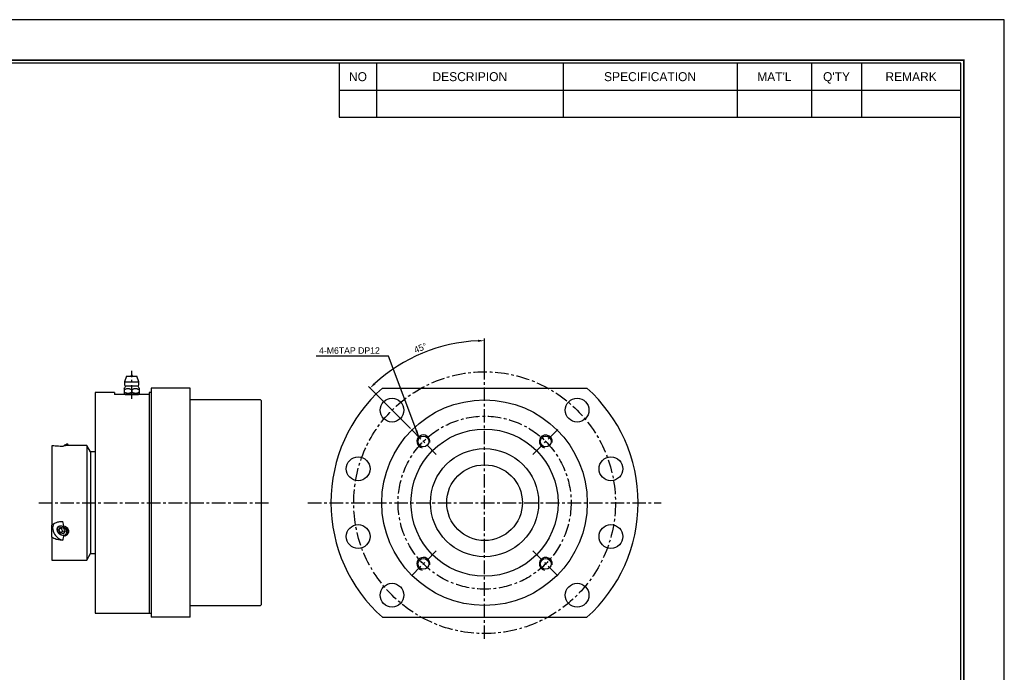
# Model space of a CAD drawing. Header units: millimetres. Extents: x -29 to 5648, y -387 to 3949.
# Tile 3 of 5: x 398 to 853, y 302 to 603. Entities that reach past the tile are written whole.
import ezdxf
from ezdxf.enums import TextEntityAlignment as Align

# ---------------------------------------------------------------- set-up
doc = ezdxf.new("R2010")
doc.units = ezdxf.units.MM
doc.linetypes.add('CENTER', pattern=[2, 1.25, -0.25, 0.25, -0.25])
doc.layers.get('0').update_dxf_attribs({"linetype": 'CONTINUOUS'})
doc.layers.get('Defpoints').update_dxf_attribs({"linetype": 'CONTINUOUS'})
for name, color, linetype in [('1', 1, 'CENTER'), ('5', 7, 'CONTINUOUS'), ('7', 7, 'CONTINUOUS'), ('center', 1, 'CENTER'), ('OUTLINE', 7, 'CONTINUOUS')]:
    doc.layers.add(name, color=color, linetype=linetype)
doc.dimstyles.new('3', dxfattribs={"dimtxt": 3, "dimasz": 3, "dimexe": 1, "dimexo": 0, "dimgap": 1, "dimtad": 1, "dimdec": 3, "dimzin": 11, "dimdsep": 46, "dimtxsty": 'Standard', "dimcen": 0, "dimclrd": 5, "dimclre": 5, "dimclrt": 3, "dimadec": 0, "dimazin": 0, "dimtfac": 0.6, "dimtdec": 3, "dimtmove": 0, "dimatfit": 3, "dimfxl": 1.25, "dimtolj": 1, "dimtzin": 11, "dimarcsym": 0})

# ---------------------------------------------------------------- blocks, each defined once
blk = doc.blocks.new('란표제')
at = {"layer": '7', "color": 0}
for p, q in [((386.1000000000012, 273), (0, 273)), ((386.1000000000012, 0), (386.1000000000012, 273))]:
    blk.add_line(p, q, dxfattribs=at)
at = {"layer": '7'}
for p, q in [((247.0000000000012, 263.9), (247.0000000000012, 252.6367999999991)), ((254.8000000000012, 263.9), (254.8000000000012, 252.6367999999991)), ((293.8000000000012, 263.9), (293.8000000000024, 252.6367999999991)), ((330.2000000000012, 263.9), (330.2000000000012, 252.6367999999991)), ((345.8000000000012, 263.9), (345.8000000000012, 252.6367999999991)), ((356.2000000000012, 263.9), (356.2, 252.6367999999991)), ((247.0000000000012, 258.2683999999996), (377.0000000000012, 258.2683999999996)), ((247.0000000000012, 252.6367999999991), (377.0000000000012, 252.6367999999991))]:
    blk.add_line(p, q, dxfattribs=at)
at = {"layer": '7', "const_width": 0.325}
blk.add_lwpolyline([(377.6500000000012, 8.450000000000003), (377.6500000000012, 264.55), (13, 264.55), (13, 8.450000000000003)], close=True, dxfattribs=at)
at = {"layer": '7'}
blk.add_lwpolyline([(377.0000000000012, 9.100000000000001), (377.0000000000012, 263.9), (13.65, 263.9), (13.65, 9.100000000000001)], close=True, dxfattribs=at)
at = {"layer": '5', "ltscale": 0.5}
for tag, p, height in [('TITLE', (308.3154340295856, 31.72766610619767), 3.25), ('도번', (326.5355284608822, 20.33516254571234), 3.25), ('SCALE', (329.9154015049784, 12.41825216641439), 1.56), ('DATE', (360.1258917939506, 12.36472741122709), 1.56)]:
    blk.add_attdef(tag, p, '', height=height, dxfattribs=at)
at = {"layer": '7'}
for s, p in [('NO', (250.9000000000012, 261.084200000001)), ('DESCRIPION', (274.3000000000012, 261.084200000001)), ('SPECIFICATION', (312.0000000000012, 261.084200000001)), ("MAT'L", (338.0000000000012, 261.084200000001)), ("Q'TY", (351.0000000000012, 261.084200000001)), ('REMARK', (366.6000000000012, 261.084200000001))]:
    blk.add_text(s, height=1.8772, dxfattribs=at).set_placement(p, align=Align.MIDDLE_CENTER)
for tag, p in [('필렛', (233.0250000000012, 14.16999999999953)), ('모따기', (233.0250000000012, 10.78999999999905))]:
    blk.add_attdef(tag, text='', height=1.495, dxfattribs=at).set_placement(p, align=Align.MIDDLE_LEFT)
blk = doc.blocks.new('*D3696')
at = {"color": 5, "lineweight": -2, "ltscale": 5}
for p, q in [((613.0045897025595, 443.0764504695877), (613.0045897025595, 455.962399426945)), ((578.7713574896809, 414.3096833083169), (559.3451210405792, 433.7359197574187))]:
    blk.add_line(p, q, dxfattribs=at)
blk.add_arc((613.0045897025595, 380.0764510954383), 74.88594833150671, 92.29547516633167, 132.7045248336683, dxfattribs=at)
at = {"color": 5}
for points in [[(610.0152068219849, 454.4024083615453), (609.9951763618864, 455.4022077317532), (613.0045897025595, 454.962399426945)], [(561.869212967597, 435.4677809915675), (562.5620142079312, 434.7466524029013), (560.0522278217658, 433.0288129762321)]]:
    blk.add_solid(points, dxfattribs=at)
at = {"layer": 'Defpoints', "color": 0}
for p in [(593.6226800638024, 452.4107226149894), (613.0045897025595, 443.0764504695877), (578.7713574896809, 414.3096833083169), (590.6692794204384, 402.4117613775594), (613.0045897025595, 317.076451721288)]:
    blk.add_point(p, dxfattribs=at)
at = {"color": 3, "ltscale": 5, "insert": (583.3749824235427, 451.6086508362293), "char_height": 3, "attachment_point": 5, "rotation": 22.499999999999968}
blk.add_mtext('\\A1;45%%d', dxfattribs=at)

msp = doc.modelspace()

# ---------------------------------------------------------------- linework, layer by layer
for p, q in [((447.5342351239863, 438.5764501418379), (446.6342351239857, 435.8764501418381)), ((447.5342351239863, 438.5764501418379), (452.3342351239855, 438.5764501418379)), ((449.5142351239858, 438.5764501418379), (450.354235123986, 438.5764501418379)), ((453.2342351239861, 435.8764501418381), (452.3342351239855, 438.5764501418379)), ((446.4342351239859, 432.8798239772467), (446.4342351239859, 430.5764501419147)), ((446.6342351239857, 435.8764501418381), (453.2342351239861, 435.8764501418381)), ((446.6342351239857, 435.8764501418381), (446.6342351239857, 434.5764501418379)), ((447.1342351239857, 434.0764501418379), (452.7342351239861, 434.0764501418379)), ((453.2342351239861, 434.5764501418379), (453.2342351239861, 435.8764501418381)), ((453.4342351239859, 430.5764501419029), (453.4342351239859, 432.8798239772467)), ((446.4342351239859, 430.5764501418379), (446.9342351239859, 430.0764501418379)), ((446.9342351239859, 430.0764501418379), (452.9342351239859, 430.0764501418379)), ((449.9342351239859, 432.2550075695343), (449.9342351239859, 431.1179020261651)), ((452.9342351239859, 430.0764501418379), (453.4342351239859, 430.5764501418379))]:
    msp.add_line(p, q)
at = {"ltscale": 5}
for p, q in [((476.9342365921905, 433.0764504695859), (458.9342373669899, 433.0764504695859)), ((432.9342367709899, 403.5764502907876), (432.9342367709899, 356.5764519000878)), ((476.9342365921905, 327.0764517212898), (458.9342373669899, 327.0764517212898))]:
    msp.add_line(p, q, dxfattribs=at)
for points in [[(446.4342351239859, 432.2550075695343), (446.7095374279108, 432.4104742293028), (446.9890520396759, 432.5554128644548), (447.1804721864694, 432.6439901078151), (447.3752261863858, 432.7225259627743), (447.5733150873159, 432.788141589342), (447.7774595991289, 432.8384507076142), (447.9843796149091, 432.8697464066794), (448.1274980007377, 432.8789349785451), (448.2709740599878, 432.8778464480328), (448.4139796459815, 432.8665207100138), (448.5852940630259, 432.8395638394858), (448.7548929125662, 432.7994587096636), (448.9220182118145, 432.7478813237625), (449.0910524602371, 432.6846830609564), (449.2576301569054, 432.61296261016), (449.4218609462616, 432.5344734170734), (449.6796643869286, 432.3990644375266), (449.9342351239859, 432.2550075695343)], [(449.9342351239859, 432.2550075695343), (450.2095374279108, 432.4104742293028), (450.4890520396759, 432.5554128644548), (450.6804721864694, 432.6439901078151), (450.8752261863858, 432.7225259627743), (451.0733150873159, 432.788141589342), (451.2774595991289, 432.8384507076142), (451.4843796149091, 432.8697464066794), (451.6274980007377, 432.8789349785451), (451.7709740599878, 432.8778464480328), (451.9139796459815, 432.8665207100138), (452.0852940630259, 432.8395638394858), (452.2548929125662, 432.7994587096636), (452.4220182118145, 432.7478813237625), (452.5910524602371, 432.6846830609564), (452.7576301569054, 432.61296261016), (452.9218609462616, 432.5344734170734), (453.1796643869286, 432.3990644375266), (453.4342351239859, 432.2550075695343)], [(449.9342351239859, 431.1179020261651), (449.7566787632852, 431.0193866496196), (449.5763233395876, 430.9279277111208), (449.3920145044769, 430.8440722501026), (449.2047521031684, 430.769498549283), (449.0096739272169, 430.7039186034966), (448.8118151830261, 430.6506832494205), (448.6088093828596, 430.6106403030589), (448.4040194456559, 430.5856390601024), (448.2643292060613, 430.5776777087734), (448.1244704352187, 430.5771304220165), (447.9835469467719, 430.5841190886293), (447.843046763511, 430.5985535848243), (447.6997590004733, 430.6208809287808), (447.5574610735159, 430.650494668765), (447.4153426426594, 430.6873060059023), (447.2746091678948, 430.7306567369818), (447.0600252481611, 430.8094289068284), (446.8479595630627, 430.9014764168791), (446.6397410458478, 431.004632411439), (446.4342351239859, 431.1179020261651)], [(453.4342351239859, 431.1179020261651), (453.2566787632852, 431.0193866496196), (453.0763233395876, 430.9279277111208), (452.8920145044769, 430.8440722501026), (452.7047521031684, 430.769498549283), (452.5096739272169, 430.7039186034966), (452.3118151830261, 430.6506832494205), (452.1088093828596, 430.6106403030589), (451.9040194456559, 430.5856390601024), (451.7643292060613, 430.5776777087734), (451.6244704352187, 430.5771304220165), (451.4835469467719, 430.5841190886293), (451.343046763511, 430.5985535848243), (451.1997590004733, 430.6208809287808), (451.0574610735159, 430.650494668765), (450.9153426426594, 430.6873060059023), (450.7746091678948, 430.7306567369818), (450.5600252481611, 430.8094289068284), (450.3479595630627, 430.9014764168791), (450.1397410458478, 431.004632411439), (449.9342351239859, 431.1179020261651)]]:
    msp.add_lwpolyline(points)
msp.add_circle((613.0045897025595, 380.0764510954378), 17.5, dxfattribs=at)
for centre, radius, start, end in [((449.9342351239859, 438.5764501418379), 0.3999999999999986, 0, 180), ((441.6399497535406, 436.4874309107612), 6.000000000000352, 323.0393618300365, 336.3073614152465), ((447.1342351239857, 434.5764501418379), 0.5000000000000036, 180, 270), ((452.7342351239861, 434.5764501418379), 0.5000000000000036, 270, 0), ((458.2285204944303, 436.4874309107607), 6.000000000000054, 203.6926385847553, 216.9608404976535)]:
    msp.add_arc(centre, radius, start, end)
at = {"color": 5, "ltscale": 5}
for centre, start, end in [((584.7203184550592, 408.3607223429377), 349.9999999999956, 260.0000000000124), ((641.2888609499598, 408.3607223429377), 349.9999999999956, 259.9999999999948), ((584.7203184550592, 351.792179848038), 349.9999999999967, 260.0000000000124), ((641.2888609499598, 351.792179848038), 349.9999999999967, 259.9999999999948)]:
    msp.add_arc(centre, 3, start, end, dxfattribs=at)
at = {"layer": '1', "ltscale": 5}
msp.add_line((449.9342351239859, 428.0764501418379), (449.9342351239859, 440.976450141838), dxfattribs=at)
at = {"layer": 'center', "ltscale": 5}
for p, q in [((613.0045897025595, 317.076451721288), (613.0045897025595, 443.0764504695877)), ((590.6692794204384, 402.4117613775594), (578.7713574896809, 414.3096833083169)), ((635.3398999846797, 402.4117613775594), (647.2378219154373, 414.3096833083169)), ((406.93423689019, 380.0764510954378), (513.9342364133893, 380.0764510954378)), ((531.354589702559, 380.0764510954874), (694.6545897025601, 380.0764510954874)), ((590.6692794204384, 357.7411408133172), (578.7713574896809, 345.8432188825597)), ((635.3398999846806, 357.7411408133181), (647.2378219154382, 345.8432188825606))]:
    msp.add_line(p, q, dxfattribs=at)
for centre, radius in [((613.0045897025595, 380.0764510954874), 60.49999999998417), ((613.0045897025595, 380.0764510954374), 40.00000000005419)]:
    msp.add_circle(centre, radius, dxfattribs=at)
at = {"layer": 'OUTLINE'}
for p, q in [((458.9342373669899, 433.0764504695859), (458.9342373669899, 327.0764517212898)), ((476.9342365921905, 327.0764517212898), (476.9342365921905, 433.0764504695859)), ((565.7605438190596, 433.0764504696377), (660.2486355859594, 433.0764504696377)), ((441.9342353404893, 431.0764501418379), (432.9342367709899, 431.0764501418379)), ((432.9342367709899, 431.0764501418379), (432.9342367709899, 346.076449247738)), ((441.9342353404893, 431.0764501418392), (441.9342353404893, 430.0764501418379)), ((457.9342353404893, 430.0764501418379), (441.9342353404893, 430.0764501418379)), ((457.9342353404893, 431.0764501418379), (457.9342353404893, 329.0764520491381)), ((458.9342373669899, 431.0764501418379), (457.9342353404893, 431.0764501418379)), ((509.4342363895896, 427.576450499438), (476.9342365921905, 427.576450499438)), ((509.9342364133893, 427.0764494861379), (509.4342363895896, 427.576450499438)), ((509.9342364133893, 333.0764527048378), (509.9342364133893, 427.0764494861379)), ((412.9342334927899, 406.3832255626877), (412.9342334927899, 369.6894113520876)), ((418.74183440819, 406.4871481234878), (418.6741682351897, 406.4844118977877)), ((418.74183440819, 406.4871481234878), (419.2715110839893, 406.4596238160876)), ((420.4148175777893, 407.1197098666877), (419.7745370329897, 407.1197098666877)), ((420.7269149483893, 406.5791385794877), (420.4148175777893, 407.1197098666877)), ((429.1342395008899, 406.5764507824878), (420.7207756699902, 406.5764507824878)), ((430.8662908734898, 403.5764502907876), (429.1342395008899, 406.5764507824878)), ((429.1342395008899, 406.5764507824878), (429.1342395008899, 380.0764510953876)), ((432.9342367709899, 403.5764502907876), (430.8662908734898, 403.5764502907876)), ((430.8662908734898, 403.5764502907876), (430.8662908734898, 356.5764519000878)), ((429.1342395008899, 380.0764510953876), (429.1342395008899, 353.5764514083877)), ((412.9342334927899, 364.1567154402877), (412.9342334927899, 369.6894113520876)), ((418.6741682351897, 368.7835427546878), (418.74183440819, 368.7536025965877)), ((419.2715110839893, 369.0374510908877), (418.74183440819, 368.7536025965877)), ((412.9342334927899, 364.1567154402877), (412.9342334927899, 353.5764514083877)), ((415.82254046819, 366.6367305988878), (415.7974022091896, 366.6385559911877)), ((416.1566692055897, 367.5992096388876), (416.9066670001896, 368.6817417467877)), ((416.1566692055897, 367.5992096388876), (417.1566712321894, 368.4652353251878)), ((416.9066670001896, 366.0836656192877), (416.1566692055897, 367.5992096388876)), ((416.9066670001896, 368.6817417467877), (418.4066700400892, 368.2487289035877)), ((416.9066670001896, 366.0836656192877), (417.9066690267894, 366.9496903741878)), ((418.4066700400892, 365.6506527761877), (416.9066670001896, 366.0836656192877)), ((417.23999852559, 368.5855165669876), (417.1566712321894, 368.4652353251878)), ((417.1566712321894, 368.4652353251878), (417.9066690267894, 366.9496903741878)), ((419.0733330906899, 366.6129027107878), (417.9066690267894, 366.9496903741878)), ((418.4066700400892, 368.2487289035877), (419.1566678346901, 366.7331839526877)), ((418.4066700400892, 365.6506527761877), (419.1566678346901, 366.7331839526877)), ((418.74183440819, 364.9886025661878), (418.6741682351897, 364.9613986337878)), ((418.74183440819, 364.9886025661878), (419.2715110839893, 364.7322783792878)), ((420.0667413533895, 367.9543415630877), (419.4907965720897, 367.6956629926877)), ((419.7806986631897, 365.0370350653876), (419.91931671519, 365.1570788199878)), ((429.1342395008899, 353.5764514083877), (430.8662908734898, 356.5764519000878)), ((430.8662908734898, 356.5764519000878), (432.9342367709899, 356.5764519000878)), ((412.9342334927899, 353.5764514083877), (429.1342395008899, 353.5764514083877)), ((432.9342367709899, 346.076449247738), (432.9342367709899, 329.0764520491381)), ((476.9342365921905, 332.576451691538), (509.4342363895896, 332.576451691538)), ((509.4342363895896, 332.576451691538), (509.9342364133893, 333.0764527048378)), ((432.9342367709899, 329.0764520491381), (458.9342373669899, 329.0764520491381)), ((565.7605438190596, 327.076451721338), (660.2486355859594, 327.076451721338))]:
    msp.add_line(p, q, dxfattribs=at)
at = {"layer": 'OUTLINE', "flags": 128}
for points in [[(418.6741682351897, 406.4844118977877), (418.5109781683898, 406.3901955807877), (418.2911189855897, 406.2632600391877), (418.0148663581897, 406.1037654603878)], [(419.7745370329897, 407.1197098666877), (419.71299523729, 407.0841780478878), (419.5319461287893, 406.9796501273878), (419.2419099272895, 406.8122001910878), (418.8597547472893, 406.5915605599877), (418.6741682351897, 406.4844118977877)], [(420.4148175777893, 407.1197098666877), (420.3995364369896, 407.1108883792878), (420.2783974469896, 407.0409497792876), (420.0418042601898, 406.9043489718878), (419.70084334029, 406.7074971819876), (419.2715110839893, 406.4596238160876)], [(413.9527874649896, 370.4784660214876), (413.8485240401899, 370.3265905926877), (413.5611998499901, 369.7545648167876), (413.3856120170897, 369.1119224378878), (413.32654381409, 368.4161974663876), (413.3856120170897, 367.6863693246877), (413.5611998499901, 366.9423496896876), (413.8485240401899, 366.2044367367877), (414.2397391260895, 365.4927637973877), (414.7241833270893, 364.8267442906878), (415.2886244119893, 364.2245511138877), (415.9176769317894, 363.7026118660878), (416.5941672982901, 363.2751664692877), (417.2996478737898, 362.9538769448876), (418.0148663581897, 362.7475089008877)], [(418.6741682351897, 364.9613986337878), (418.1857901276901, 364.9140408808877), (417.6664772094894, 364.9983237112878), (417.1465980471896, 365.2093194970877), (416.6565361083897, 365.5346956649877), (416.2249239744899, 365.9554336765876), (415.8770042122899, 366.4469419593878), (415.6331020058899, 366.9804910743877), (415.5074852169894, 367.5248947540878), (415.5074852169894, 368.0483324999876), (415.6331020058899, 368.5202085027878), (415.8770042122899, 368.9129425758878), (416.2249239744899, 369.2035776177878), (416.6565361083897, 369.3751272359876), (417.1465980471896, 369.4175629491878), (417.6664772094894, 369.3284055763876), (418.1857901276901, 369.1128667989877), (418.6741682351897, 368.7835427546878)], [(415.82254046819, 366.6367305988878), (415.6224178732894, 367.1642065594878), (415.5405210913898, 367.6917980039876), (415.5816035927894, 368.1888439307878), (415.7432811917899, 368.6264575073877), (416.0161587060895, 368.9792052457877), (416.3843738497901, 369.2265878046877), (416.8265360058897, 369.3542283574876), (417.3169406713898, 369.3547079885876), (417.8270819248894, 369.2279996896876), (418.3273288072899, 368.9814664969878), (418.7885942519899, 368.6294368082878), (419.1840785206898, 368.1923689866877), (419.4907965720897, 367.6956629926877)], [(419.4907965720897, 367.6956629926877), (419.6909191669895, 367.1681870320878), (419.77281594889, 366.6405955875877), (419.7317334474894, 366.1435496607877), (419.5700558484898, 365.7059370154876), (419.2971783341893, 365.3531892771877), (418.9289557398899, 365.1058067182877), (418.4868010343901, 364.9781661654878), (417.9963963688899, 364.9776865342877), (417.4862476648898, 365.1043948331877), (416.9860082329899, 365.3509280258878), (416.5247427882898, 365.7029577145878), (416.1292585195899, 366.1400255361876), (415.82254046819, 366.6367305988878)]]:
    msp.add_lwpolyline(points, dxfattribs=at)
at = {"layer": 'OUTLINE'}
for centre, radius in [((570.2246294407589, 422.8564113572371), 5.499999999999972), ((655.7845499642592, 422.8564113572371), 5.499999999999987), ((613.0045897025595, 380.0764510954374), 47.50000000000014), ((613.0045897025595, 380.0764510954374), 34.00000000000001), ((584.7203184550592, 408.3607223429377), 2.500000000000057), ((641.2888609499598, 408.3607223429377), 2.500000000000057), ((554.5660772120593, 395.7350033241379), 5.5), ((613.0045897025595, 380.0764510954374), 25), ((671.4431021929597, 395.7350033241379), 5.5), ((554.5660772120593, 364.4178988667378), 5.5), ((671.4431021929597, 364.4178988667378), 5.499999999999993), ((584.7203184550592, 351.792179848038), 2.5), ((641.2888609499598, 351.792179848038), 2.5), ((570.2246294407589, 337.2964908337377), 5.500000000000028), ((655.7845499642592, 337.2964908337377), 5.499999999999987)]:
    msp.add_circle(centre, radius, dxfattribs=at)
for centre, radius, start, end in [((613.0045897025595, 380.0764510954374), 71.00000000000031, 131.7137193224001, 228.2862806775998), ((613.0045897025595, 380.0764510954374), 71.00000000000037, 311.7137193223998, 48.2862806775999), ((417.4607306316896, 367.7026977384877), 1.97460352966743, 136.1904300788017, 212.6097496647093), ((416.5359644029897, 366.1954963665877), 3.944606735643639, 26.48004323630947, 46.09296113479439), ((418.3373604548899, 367.7190235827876), 2.760217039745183, 203.0443158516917, 278.4262942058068), ((418.2370258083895, 366.6967634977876), 2.220216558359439, 297.7710034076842, 34.50105087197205)]:
    msp.add_arc(centre, radius, start, end, dxfattribs=at)
for start_param, end_param in [(0.2501054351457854, 0.3558951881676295), (6.260763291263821, 6.366553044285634)]:
    msp.add_ellipse((372.9342364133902, 380.0764510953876), major_axis=(45.26279727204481, -16.87508850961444), ratio=0.4514162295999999, start_param=start_param, end_param=end_param, dxfattribs=at)
for points, knots in [([(418.0148663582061, 406.10376546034), (417.595128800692, 406.1024692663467), (416.739851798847, 406.0998280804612), (415.53393576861, 406.1511866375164), (414.4313696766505, 406.2283324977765), (413.575627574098, 406.3097113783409), (413.1130327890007, 406.3627322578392), (412.9342334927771, 406.3832255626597)], [0, 0, 0, 0, 0.2264570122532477, 0.461439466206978, 0.6625423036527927, 0.8695679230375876, 1, 1, 1, 1]), ([(420.7207756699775, 406.575670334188), (420.7233282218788, 406.5759292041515), (420.7774720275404, 406.5814202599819), (420.5834086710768, 406.5611456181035), (420.1402326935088, 406.5192744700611), (419.6229410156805, 406.4800449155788), (419.310681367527, 406.4618999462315), (419.2715110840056, 406.4596238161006)], [0, 0, 0, 0, 0.0152548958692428, 0.3235813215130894, 0.6319528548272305, 0.9538316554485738, 1, 1, 1, 1]), ([(412.9342334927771, 369.689411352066), (413.1974496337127, 369.9029868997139), (413.7319580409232, 370.3366910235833), (414.6666473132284, 370.8185851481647), (415.6686172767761, 371.1686384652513), (416.7898798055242, 371.3961488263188), (417.5817795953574, 371.3844680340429), (418.0148663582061, 371.3780798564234)], [0, 0, 0, 0, 0.1891050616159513, 0.3840123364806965, 0.5729156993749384, 0.7664293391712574, 1, 1, 1, 1]), ([(419.2715110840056, 369.0374510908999), (419.5517754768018, 368.8496609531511), (420.1131097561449, 368.4735409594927), (420.6207837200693, 367.6576102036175), (420.7872322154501, 366.7949292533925), (420.5969651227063, 365.9977655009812), (420.2749457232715, 365.4425833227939), (419.9708147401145, 365.2280792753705), (419.901837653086, 365.1794296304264)], [0, 0, 0, 0, 0.2002743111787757, 0.4011242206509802, 0.589097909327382, 0.7682559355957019, 0.9474403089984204, 1, 1, 1, 1]), ([(418.0148663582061, 362.7475089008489), (417.5951288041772, 362.7422306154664), (416.7398518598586, 362.7314753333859), (415.5339359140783, 362.9394853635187), (414.4313692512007, 363.2856668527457), (413.5756278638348, 363.6938444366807), (413.113032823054, 364.0276824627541), (412.9342334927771, 364.1567154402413)], [0, 0, 0, 0, 0.2264570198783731, 0.4614394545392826, 0.6625422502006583, 0.8695679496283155, 1, 1, 1, 1])]:
    msp.add_open_spline(points, degree=3, knots=knots, dxfattribs=at)

# ---------------------------------------------------------------- block references
at = {"ltscale": 5, "xscale": 2.210004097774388, "yscale": 2.210004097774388, "zscale": 2.210004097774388}
msp.add_blockref('란표제', (0, 0), dxfattribs=at)

# ---------------------------------------------------------------- texts
at = {"layer": 'OUTLINE', "color": 3, "ltscale": 5, "insert": (564.5930452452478, 448.8630854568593), "char_height": 3, "attachment_point": 9}
msp.add_mtext('\\A1;4-M6TAP DP12', dxfattribs=at)

# ---------------------------------------------------------------- dimensions: what is measured, and where the dimension line sits
at = {"ltscale": 5}
dim = msp.add_angular_dim_2l(base=(593.6226800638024, 452.4107226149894), line1=((590.6692794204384, 402.4117613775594), (578.7713574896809, 414.3096833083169)), line2=((613.0045897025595, 317.076451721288), (613.0045897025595, 443.0764504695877)), dimstyle='3', dxfattribs=at)
dim.commit()
dim.dimension.update_dxf_attribs({"geometry": '*D3696', "text_midpoint": (583.3749824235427, 451.6086508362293)})

# ---------------------------------------------------------------- leaders
at = {"layer": 'OUTLINE', "ltscale": 5, "annotation_type": 0, "has_hookline": 1, "hookline_direction": 1, "text_width": 29.42476697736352}
msp.add_leader([(582.5989981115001, 410.4820426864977), (568.5930452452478, 447.8630854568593), (565.5930452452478, 447.8630854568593)], dimstyle='3', dxfattribs=at)

doc.saveas('drawing.dxf')
